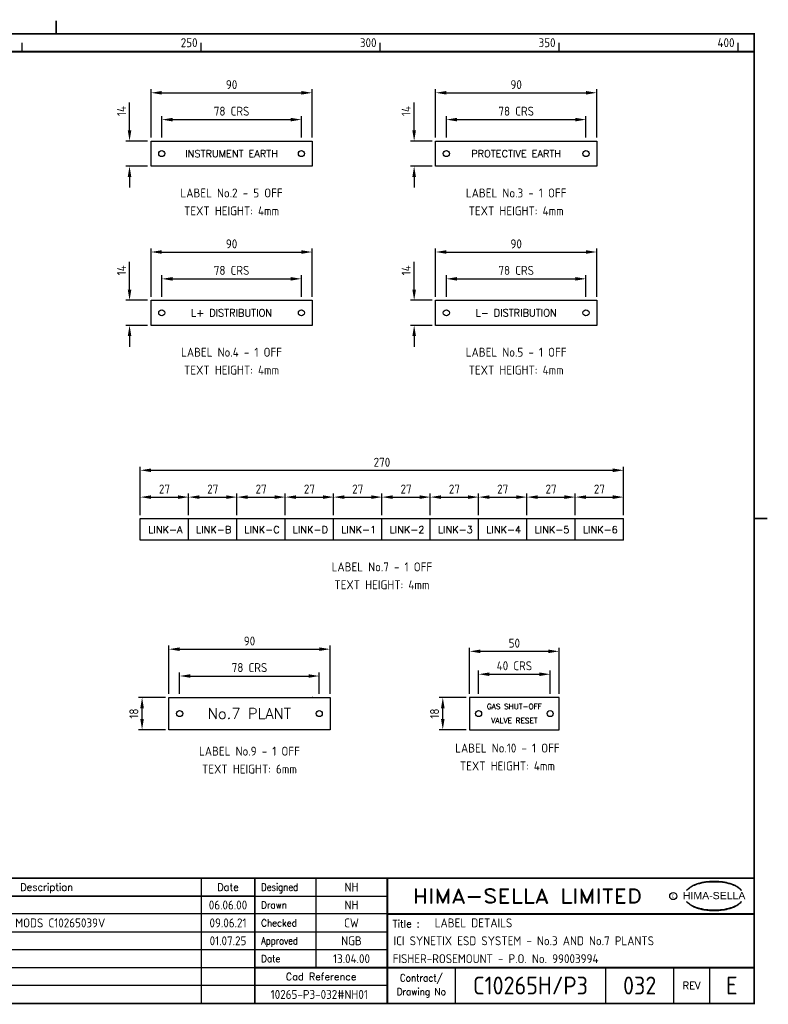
# Model space of a CAD drawing. Extents: x 0 to 817, y 0 to 551.
# Tile 2 of 2: x 399 to 817, y 0 to 551. Entities that reach past the tile are written whole.
import ezdxf
from ezdxf.enums import TextEntityAlignment as Align

# ---------------------------------------------------------------- set-up
doc = ezdxf.new("R2010")
doc.units = 0
doc.header["$LTSCALE"] = 0.25
doc.header["$MEASUREMENT"] = 0
doc.header["$PDSIZE"] = 1
doc.layers.get('0').update_dxf_attribs({"color": 41, "linetype": 'CONTINUOUS'})
doc.layers.get('DEFPOINTS').update_dxf_attribs({"linetype": 'CONTINUOUS'})
doc.layers.add('00-DRG_FRAME', color=12, linetype='CONTINUOUS')
doc.styles.add('ARIAL', font='arial.ttf', dxfattribs={"height": 2.5})
doc.styles.add('ISO', font='iso.shx')
doc.styles.add('ROMAND', font='ROMAND')
doc.dimstyles.get("Standard").update_dxf_attribs({"dimtxt": 0.18, "dimasz": 0.18, "dimexe": 0.18, "dimexo": 0.0625, "dimgap": 0.09, "dimtad": 0, "dimtih": 1, "dimtoh": 1, "dimdec": 4, "dimzin": 0, "dimdsep": 46, "dimtxsty": 'STANDARD', "dimcen": 0.09, "dimadec": 0, "dimazin": 0, "dimtfac": 1, "dimtdec": 4, "dimtofl": 0, "dimtmove": 0, "dimatfit": 3, "dimfxl": 1, "dimtolj": 1, "dimtzin": 0, "dimarcsym": 0})

# ---------------------------------------------------------------- blocks, each defined once
blk = doc.blocks.new('A3-TITLE')
at = {"style": 'ISO'}
blk.add_attdef('TITLE_1', (318.75, 21.75), '', height=2.5, dxfattribs=at)
for tag, p in [('DRGNO', (372.5, 3)), ('REV.', (398.25, 3))]:
    blk.add_attdef(tag, text='', height=5, dxfattribs=at).set_placement(p, align=Align.CENTER)
blk = doc.blocks.new('A3-REVA')
at = {"style": 'ISO'}
for tag, p in [('DESIGNED', (292, 31.75)), ('A', (117.7, 26.75)), ('DES', (127.7, 26.75)), ('DRN', (137.7, 26.75)), ('CHKD', (147.7, 26.75)), ('APPD', (157.7, 26.75)), ('DATE', (258, 26.75)), ('DRAWN', (292, 26.75)), ('CHECKED', (292, 21.75)), ('APPD', (292, 16.75)), ('DATE', (292, 11.75))]:
    blk.add_attdef(tag, text='', height=2.5, dxfattribs=at).set_placement(p, align=Align.CENTER)
blk.add_attdef('DESCRIPTION', (164.7, 26.75), '', height=2.5, dxfattribs=at)
blk = doc.blocks.new('A3-REVB')
at = {"style": 'ISO'}
for tag, p in [('B', (117.7, 21.75)), ('DES', (127.7, 21.75)), ('DRN', (137.7, 21.75)), ('CHKD', (147.7, 21.75)), ('APPD', (157.7, 21.75)), ('DATE', (258, 21.75))]:
    blk.add_attdef(tag, text='', height=2.5, dxfattribs=at).set_placement(p, align=Align.CENTER)
blk.add_attdef('DESCRIPTION', (164.7, 21.75), '', height=2.5, dxfattribs=at)
blk = doc.blocks.new('A3-CONTRACT')
at = {"style": 'ISO'}
for tag, height, p in [('SCALE', 2.5, (106.86, 31.75)), ('DIMS', 2.5, (106.86, 26.75)), ('CONTRACT', 5, (342, 3)), ('CAD-REF', 2.5, (282, 1.75))]:
    blk.add_attdef(tag, text='', height=height, dxfattribs=at).set_placement(p, align=Align.CENTER)
for tag, p in [('TITLE_2', (303.75, 16.75)), ('TITLE_3', (303.5, 11.75))]:
    blk.add_attdef(tag, p, '', height=2.5, dxfattribs=at)
blk = doc.blocks.new('*D15')
at = {"lineweight": -2, "transparency": 16777216}
for p, q in [((478, 485), (478, 497)), ((556, 485), (556, 497)), ((484, 495), (550, 495))]:
    blk.add_line(p, q, dxfattribs=at)
at = {"transparency": 16777216}
for points in [[(484, 496), (484, 494), (478, 495)], [(550, 496), (550, 494), (556, 495)]]:
    blk.add_solid(points, dxfattribs=at)
at = {"layer": 'DEFPOINTS', "color": 0, "transparency": 16777216}
for p in [(556, 495), (478, 483), (556, 483)]:
    blk.add_point(p, dxfattribs=at)
at = {"color": 2, "transparency": 16777216, "insert": (517, 499.73), "char_height": 5, "attachment_point": 5, "style": 'ISO'}
blk.add_mtext('\\A1;78 CRS', dxfattribs=at)
blk = doc.blocks.new('*D16')
at = {"lineweight": -2, "transparency": 16777216}
for p, q in [((472, 485), (472, 512)), ((562, 485), (562, 512)), ((478, 510), (556, 510))]:
    blk.add_line(p, q, dxfattribs=at)
at = {"transparency": 16777216}
for points in [[(478, 511), (478, 509), (472, 510)], [(556, 511), (556, 509), (562, 510)]]:
    blk.add_solid(points, dxfattribs=at)
at = {"layer": 'DEFPOINTS', "color": 0, "transparency": 16777216}
for p in [(562, 510), (472, 483), (562, 483)]:
    blk.add_point(p, dxfattribs=at)
at = {"color": 2, "transparency": 16777216, "insert": (517, 514.56), "char_height": 5, "attachment_point": 5, "style": 'ISO'}
blk.add_mtext('\\A1;90', dxfattribs=at)
blk = doc.blocks.new('*D18')
at = {"lineweight": -2, "transparency": 16777216}
for p, q in [((631, 485), (631, 512)), ((721, 485), (721, 512)), ((637, 510), (715, 510))]:
    blk.add_line(p, q, dxfattribs=at)
at = {"transparency": 16777216}
for points in [[(637, 511), (637, 509), (631, 510)], [(715, 511), (715, 509), (721, 510)]]:
    blk.add_solid(points, dxfattribs=at)
at = {"layer": 'DEFPOINTS', "color": 0, "transparency": 16777216}
for p in [(721, 510), (631, 483), (721, 483)]:
    blk.add_point(p, dxfattribs=at)
at = {"color": 2, "transparency": 16777216, "insert": (676, 514.56), "char_height": 5, "attachment_point": 5, "style": 'ISO'}
blk.add_mtext('\\A1;90', dxfattribs=at)
blk = doc.blocks.new('*D17')
at = {"lineweight": -2, "transparency": 16777216}
for p, q in [((637, 485), (637, 497)), ((715, 485), (715, 497)), ((643, 495), (709, 495))]:
    blk.add_line(p, q, dxfattribs=at)
at = {"transparency": 16777216}
for points in [[(643, 496), (643, 494), (637, 495)], [(709, 496), (709, 494), (715, 495)]]:
    blk.add_solid(points, dxfattribs=at)
at = {"layer": 'DEFPOINTS', "color": 0, "transparency": 16777216}
for p in [(715, 495), (637, 483), (715, 483)]:
    blk.add_point(p, dxfattribs=at)
at = {"color": 2, "transparency": 16777216, "insert": (676, 499.73), "char_height": 5, "attachment_point": 5, "style": 'ISO'}
blk.add_mtext('\\A1;78 CRS', dxfattribs=at)
blk = doc.blocks.new('*D19')
at = {"lineweight": -2, "transparency": 16777216}
for p, q in [((460, 489), (460, 504.56)), ((470, 483), (458, 483)), ((470, 469), (458, 469)), ((460, 463), (460, 457))]:
    blk.add_line(p, q, dxfattribs=at)
at = {"transparency": 16777216}
for points in [[(459, 489), (461, 489), (460, 483)], [(459, 463), (461, 463), (460, 469)]]:
    blk.add_solid(points, dxfattribs=at)
at = {"layer": 'DEFPOINTS', "color": 0, "transparency": 16777216}
for p in [(460, 483), (472, 483), (472, 469)]:
    blk.add_point(p, dxfattribs=at)
at = {"color": 2, "transparency": 16777216, "insert": (455.5, 499.78), "char_height": 5, "attachment_point": 5, "rotation": 90, "style": 'ISO'}
blk.add_mtext('\\A1;14', dxfattribs=at)
blk = doc.blocks.new('*D20')
at = {"lineweight": -2, "transparency": 16777216}
for p, q in [((619, 489), (619, 504.56)), ((629, 483), (617, 483)), ((629, 469), (617, 469)), ((619, 463), (619, 457))]:
    blk.add_line(p, q, dxfattribs=at)
at = {"transparency": 16777216}
for points in [[(618, 489), (620, 489), (619, 483)], [(618, 463), (620, 463), (619, 469)]]:
    blk.add_solid(points, dxfattribs=at)
at = {"layer": 'DEFPOINTS', "color": 0, "transparency": 16777216}
for p in [(619, 483), (631, 483), (631, 469)]:
    blk.add_point(p, dxfattribs=at)
at = {"color": 2, "transparency": 16777216, "insert": (614.5, 499.78), "char_height": 5, "attachment_point": 5, "rotation": 90, "style": 'ISO'}
blk.add_mtext('\\A1;14', dxfattribs=at)
blk = doc.blocks.new('*D24')
at = {"lineweight": -2, "transparency": 16777216}
for p, q in [((637, 396), (637, 408)), ((715, 396), (715, 408)), ((643, 406), (709, 406))]:
    blk.add_line(p, q, dxfattribs=at)
at = {"transparency": 16777216}
for points in [[(643, 407), (643, 405), (637, 406)], [(709, 407), (709, 405), (715, 406)]]:
    blk.add_solid(points, dxfattribs=at)
at = {"layer": 'DEFPOINTS', "color": 0, "transparency": 16777216}
for p in [(715, 406), (637, 394), (715, 394)]:
    blk.add_point(p, dxfattribs=at)
at = {"color": 2, "transparency": 16777216, "insert": (676, 410.73), "char_height": 5, "attachment_point": 5, "style": 'ISO'}
blk.add_mtext('\\A1;78 CRS', dxfattribs=at)
blk = doc.blocks.new('*D23')
at = {"lineweight": -2, "transparency": 16777216}
for p, q in [((631, 396), (631, 423)), ((637, 421), (715, 421)), ((721, 396), (721, 423))]:
    blk.add_line(p, q, dxfattribs=at)
at = {"transparency": 16777216}
for points in [[(637, 422), (637, 420), (631, 421)], [(715, 422), (715, 420), (721, 421)]]:
    blk.add_solid(points, dxfattribs=at)
at = {"layer": 'DEFPOINTS', "color": 0, "transparency": 16777216}
for p in [(721, 421), (631, 394), (721, 394)]:
    blk.add_point(p, dxfattribs=at)
at = {"color": 2, "transparency": 16777216, "insert": (676, 425.56), "char_height": 5, "attachment_point": 5, "style": 'ISO'}
blk.add_mtext('\\A1;90', dxfattribs=at)
blk = doc.blocks.new('*D26')
at = {"lineweight": -2, "transparency": 16777216}
for p, q in [((619, 400), (619, 415.56)), ((629, 394), (617, 394)), ((629, 380), (617, 380)), ((619, 374), (619, 368))]:
    blk.add_line(p, q, dxfattribs=at)
at = {"transparency": 16777216}
for points in [[(618, 400), (620, 400), (619, 394)], [(618, 374), (620, 374), (619, 380)]]:
    blk.add_solid(points, dxfattribs=at)
at = {"layer": 'DEFPOINTS', "color": 0, "transparency": 16777216}
for p in [(619, 394), (631, 394), (631, 380)]:
    blk.add_point(p, dxfattribs=at)
at = {"color": 2, "transparency": 16777216, "insert": (614.5, 410.78), "char_height": 5, "attachment_point": 5, "rotation": 90, "style": 'ISO'}
blk.add_mtext('\\A1;14', dxfattribs=at)
blk = doc.blocks.new('*D25')
at = {"lineweight": -2, "transparency": 16777216}
for p, q in [((460, 400), (460, 415.56)), ((470, 394), (458, 394)), ((470, 380), (458, 380)), ((460, 374), (460, 368))]:
    blk.add_line(p, q, dxfattribs=at)
at = {"transparency": 16777216}
for points in [[(459, 400), (461, 400), (460, 394)], [(459, 374), (461, 374), (460, 380)]]:
    blk.add_solid(points, dxfattribs=at)
at = {"layer": 'DEFPOINTS', "color": 0, "transparency": 16777216}
for p in [(460, 394), (472, 394), (472, 380)]:
    blk.add_point(p, dxfattribs=at)
at = {"color": 2, "transparency": 16777216, "insert": (455.5, 410.78), "char_height": 5, "attachment_point": 5, "rotation": 90, "style": 'ISO'}
blk.add_mtext('\\A1;14', dxfattribs=at)
blk = doc.blocks.new('*D22')
at = {"lineweight": -2, "transparency": 16777216}
for p, q in [((472, 396), (472, 423)), ((478, 421), (556, 421)), ((562, 396), (562, 423))]:
    blk.add_line(p, q, dxfattribs=at)
at = {"transparency": 16777216}
for points in [[(478, 422), (478, 420), (472, 421)], [(556, 422), (556, 420), (562, 421)]]:
    blk.add_solid(points, dxfattribs=at)
at = {"layer": 'DEFPOINTS', "color": 0, "transparency": 16777216}
for p in [(562, 421), (472, 394), (562, 394)]:
    blk.add_point(p, dxfattribs=at)
at = {"color": 2, "transparency": 16777216, "insert": (517, 425.56), "char_height": 5, "attachment_point": 5, "style": 'ISO'}
blk.add_mtext('\\A1;90', dxfattribs=at)
blk = doc.blocks.new('*D21')
at = {"lineweight": -2, "transparency": 16777216}
for p, q in [((478, 396), (478, 408)), ((556, 396), (556, 408)), ((484, 406), (550, 406))]:
    blk.add_line(p, q, dxfattribs=at)
at = {"transparency": 16777216}
for points in [[(484, 407), (484, 405), (478, 406)], [(550, 407), (550, 405), (556, 406)]]:
    blk.add_solid(points, dxfattribs=at)
at = {"layer": 'DEFPOINTS', "color": 0, "transparency": 16777216}
for p in [(556, 406), (478, 394), (556, 394)]:
    blk.add_point(p, dxfattribs=at)
at = {"color": 2, "transparency": 16777216, "insert": (517, 410.73), "char_height": 5, "attachment_point": 5, "style": 'ISO'}
blk.add_mtext('\\A1;78 CRS', dxfattribs=at)
blk = doc.blocks.new('*D27')
at = {"lineweight": -2, "transparency": 16777216}
for p, q in [((655, 274), (655, 286)), ((661, 284), (676, 284)), ((682, 274), (682, 286))]:
    blk.add_line(p, q, dxfattribs=at)
at = {"transparency": 16777216}
for points in [[(661, 285), (661, 283), (655, 284)], [(676, 285), (676, 283), (682, 284)]]:
    blk.add_solid(points, dxfattribs=at)
at = {"layer": 'DEFPOINTS', "color": 0, "transparency": 16777216}
for p in [(682, 284), (655, 272), (682, 272)]:
    blk.add_point(p, dxfattribs=at)
at = {"color": 2, "transparency": 16777216, "insert": (668.5, 288.5), "char_height": 5, "attachment_point": 5, "style": 'ISO'}
blk.add_mtext('\\A1;27', dxfattribs=at)
blk = doc.blocks.new('*D29')
at = {"lineweight": -2, "transparency": 16777216}
for p, q in [((466, 274), (466, 301)), ((472, 299), (730, 299)), ((736, 274), (736, 301))]:
    blk.add_line(p, q, dxfattribs=at)
at = {"transparency": 16777216}
for points in [[(472, 300), (472, 298), (466, 299)], [(730, 300), (730, 298), (736, 299)]]:
    blk.add_solid(points, dxfattribs=at)
at = {"layer": 'DEFPOINTS', "color": 0, "transparency": 16777216}
for p in [(736, 299), (466, 272), (736, 272)]:
    blk.add_point(p, dxfattribs=at)
at = {"color": 2, "transparency": 16777216, "insert": (601, 303.5), "char_height": 5, "attachment_point": 5, "style": 'ISO'}
blk.add_mtext('\\A1;270', dxfattribs=at)
blk = doc.blocks.new('*D31')
at = {"lineweight": -2, "transparency": 16777216}
for p, q in [((520, 274), (520, 286)), ((526, 284), (541, 284)), ((547, 274), (547, 286))]:
    blk.add_line(p, q, dxfattribs=at)
at = {"transparency": 16777216}
for points in [[(526, 285), (526, 283), (520, 284)], [(541, 285), (541, 283), (547, 284)]]:
    blk.add_solid(points, dxfattribs=at)
at = {"layer": 'DEFPOINTS', "color": 0, "transparency": 16777216}
for p in [(547, 284), (520, 272), (547, 272)]:
    blk.add_point(p, dxfattribs=at)
at = {"color": 2, "transparency": 16777216, "insert": (533.5, 288.5), "char_height": 5, "attachment_point": 5, "style": 'ISO'}
blk.add_mtext('\\A1;27', dxfattribs=at)
blk = doc.blocks.new('*D33')
at = {"lineweight": -2, "transparency": 16777216}
for p, q in [((466, 274), (466, 286)), ((472, 284), (487, 284)), ((493, 274), (493, 286))]:
    blk.add_line(p, q, dxfattribs=at)
at = {"transparency": 16777216}
for points in [[(472, 285), (472, 283), (466, 284)], [(487, 285), (487, 283), (493, 284)]]:
    blk.add_solid(points, dxfattribs=at)
at = {"layer": 'DEFPOINTS', "color": 0, "transparency": 16777216}
for p in [(493, 284), (466, 272), (493, 272)]:
    blk.add_point(p, dxfattribs=at)
at = {"color": 2, "transparency": 16777216, "insert": (479.5, 288.5), "char_height": 5, "attachment_point": 5, "style": 'ISO'}
blk.add_mtext('\\A1;27', dxfattribs=at)
blk = doc.blocks.new('*D34')
at = {"lineweight": -2, "transparency": 16777216}
for p, q in [((493, 274), (493, 286)), ((499, 284), (514, 284)), ((520, 274), (520, 286))]:
    blk.add_line(p, q, dxfattribs=at)
at = {"transparency": 16777216}
for points in [[(499, 285), (499, 283), (493, 284)], [(514, 285), (514, 283), (520, 284)]]:
    blk.add_solid(points, dxfattribs=at)
at = {"layer": 'DEFPOINTS', "color": 0, "transparency": 16777216}
for p in [(520, 284), (493, 272), (520, 272)]:
    blk.add_point(p, dxfattribs=at)
at = {"color": 2, "transparency": 16777216, "insert": (506.5, 288.5), "char_height": 5, "attachment_point": 5, "style": 'ISO'}
blk.add_mtext('\\A1;27', dxfattribs=at)
blk = doc.blocks.new('*D37')
at = {"lineweight": -2, "transparency": 16777216}
for p, q in [((574, 274), (574, 286)), ((580, 284), (595, 284)), ((601, 274), (601, 286))]:
    blk.add_line(p, q, dxfattribs=at)
at = {"transparency": 16777216}
for points in [[(580, 285), (580, 283), (574, 284)], [(595, 285), (595, 283), (601, 284)]]:
    blk.add_solid(points, dxfattribs=at)
at = {"layer": 'DEFPOINTS', "color": 0, "transparency": 16777216}
for p in [(601, 284), (574, 272), (601, 272)]:
    blk.add_point(p, dxfattribs=at)
at = {"color": 2, "transparency": 16777216, "insert": (587.5, 288.5), "char_height": 5, "attachment_point": 5, "style": 'ISO'}
blk.add_mtext('\\A1;27', dxfattribs=at)
blk = doc.blocks.new('*D38')
at = {"lineweight": -2, "transparency": 16777216}
for p, q in [((547, 274), (547, 286)), ((553, 284), (568, 284)), ((574, 274), (574, 286))]:
    blk.add_line(p, q, dxfattribs=at)
at = {"transparency": 16777216}
for points in [[(553, 285), (553, 283), (547, 284)], [(568, 285), (568, 283), (574, 284)]]:
    blk.add_solid(points, dxfattribs=at)
at = {"layer": 'DEFPOINTS', "color": 0, "transparency": 16777216}
for p in [(574, 284), (547, 272), (574, 272)]:
    blk.add_point(p, dxfattribs=at)
at = {"color": 2, "transparency": 16777216, "insert": (560.5, 288.5), "char_height": 5, "attachment_point": 5, "style": 'ISO'}
blk.add_mtext('\\A1;27', dxfattribs=at)
blk = doc.blocks.new('*D39')
at = {"lineweight": -2, "transparency": 16777216}
for p, q in [((601, 274), (601, 286)), ((607, 284), (622, 284)), ((628, 274), (628, 286))]:
    blk.add_line(p, q, dxfattribs=at)
at = {"transparency": 16777216}
for points in [[(607, 285), (607, 283), (601, 284)], [(622, 285), (622, 283), (628, 284)]]:
    blk.add_solid(points, dxfattribs=at)
at = {"layer": 'DEFPOINTS', "color": 0, "transparency": 16777216}
for p in [(628, 284), (601, 272), (628, 272)]:
    blk.add_point(p, dxfattribs=at)
at = {"color": 2, "transparency": 16777216, "insert": (614.5, 288.5), "char_height": 5, "attachment_point": 5, "style": 'ISO'}
blk.add_mtext('\\A1;27', dxfattribs=at)
blk = doc.blocks.new('*D40')
at = {"lineweight": -2, "transparency": 16777216}
for p, q in [((628, 274), (628, 286)), ((634, 284), (649, 284)), ((655, 274), (655, 286))]:
    blk.add_line(p, q, dxfattribs=at)
at = {"transparency": 16777216}
for points in [[(634, 285), (634, 283), (628, 284)], [(649, 285), (649, 283), (655, 284)]]:
    blk.add_solid(points, dxfattribs=at)
at = {"layer": 'DEFPOINTS', "color": 0, "transparency": 16777216}
for p in [(655, 284), (628, 272), (655, 272)]:
    blk.add_point(p, dxfattribs=at)
at = {"color": 2, "transparency": 16777216, "insert": (641.5, 288.5), "char_height": 5, "attachment_point": 5, "style": 'ISO'}
blk.add_mtext('\\A1;27', dxfattribs=at)
blk = doc.blocks.new('*D45')
at = {"lineweight": -2, "transparency": 16777216}
for p, q in [((709, 274), (709, 286)), ((715, 284), (730, 284)), ((736, 274), (736, 286))]:
    blk.add_line(p, q, dxfattribs=at)
at = {"transparency": 16777216}
for points in [[(715, 285), (715, 283), (709, 284)], [(730, 285), (730, 283), (736, 284)]]:
    blk.add_solid(points, dxfattribs=at)
at = {"layer": 'DEFPOINTS', "color": 0, "transparency": 16777216}
for p in [(736, 284), (709, 272), (736, 272)]:
    blk.add_point(p, dxfattribs=at)
at = {"color": 2, "transparency": 16777216, "insert": (722.5, 288.5), "char_height": 5, "attachment_point": 5, "style": 'ISO'}
blk.add_mtext('\\A1;27', dxfattribs=at)
blk = doc.blocks.new('*D46')
at = {"lineweight": -2, "transparency": 16777216}
for p, q in [((682, 274), (682, 286)), ((688, 284), (703, 284)), ((709, 274), (709, 286))]:
    blk.add_line(p, q, dxfattribs=at)
at = {"transparency": 16777216}
for points in [[(688, 285), (688, 283), (682, 284)], [(703, 285), (703, 283), (709, 284)]]:
    blk.add_solid(points, dxfattribs=at)
at = {"layer": 'DEFPOINTS', "color": 0, "transparency": 16777216}
for p in [(709, 284), (682, 272), (709, 272)]:
    blk.add_point(p, dxfattribs=at)
at = {"color": 2, "transparency": 16777216, "insert": (695.5, 288.5), "char_height": 5, "attachment_point": 5, "style": 'ISO'}
blk.add_mtext('\\A1;27', dxfattribs=at)
blk = doc.blocks.new('*D59')
at = {"lineweight": -2, "transparency": 16777216}
for p, q in [((482, 174), (482, 201)), ((488, 199), (566, 199)), ((572, 174), (572, 201))]:
    blk.add_line(p, q, dxfattribs=at)
at = {"transparency": 16777216}
for points in [[(488, 200), (488, 198), (482, 199)], [(566, 200), (566, 198), (572, 199)]]:
    blk.add_solid(points, dxfattribs=at)
at = {"layer": 'DEFPOINTS', "color": 0, "transparency": 16777216}
for p in [(572, 199), (482, 172), (572, 172)]:
    blk.add_point(p, dxfattribs=at)
at = {"color": 2, "transparency": 16777216, "insert": (527, 203.56), "char_height": 5, "attachment_point": 5, "style": 'ISO'}
blk.add_mtext('\\A1;90', dxfattribs=at)
blk = doc.blocks.new('*D58')
at = {"lineweight": -2, "transparency": 16777216}
for p, q in [((488, 174), (488, 186)), ((494, 184), (560, 184)), ((566, 174), (566, 186))]:
    blk.add_line(p, q, dxfattribs=at)
at = {"transparency": 16777216}
for points in [[(494, 185), (494, 183), (488, 184)], [(560, 185), (560, 183), (566, 184)]]:
    blk.add_solid(points, dxfattribs=at)
at = {"layer": 'DEFPOINTS', "color": 0, "transparency": 16777216}
for p in [(566, 184), (488, 172), (566, 172)]:
    blk.add_point(p, dxfattribs=at)
at = {"color": 2, "transparency": 16777216, "insert": (527, 188.73), "char_height": 5, "attachment_point": 5, "style": 'ISO'}
blk.add_mtext('\\A1;78 CRS', dxfattribs=at)
blk = doc.blocks.new('*D57')
at = {"lineweight": -2, "transparency": 16777216}
for p, q in [((480, 172), (465, 172)), ((467, 160), (467, 166)), ((480, 154), (465, 154))]:
    blk.add_line(p, q, dxfattribs=at)
at = {"transparency": 16777216}
for points in [[(466, 166), (468, 166), (467, 172)], [(466, 160), (468, 160), (467, 154)]]:
    blk.add_solid(points, dxfattribs=at)
at = {"layer": 'DEFPOINTS', "color": 0, "transparency": 16777216}
for p in [(467, 172), (482, 172), (482, 154)]:
    blk.add_point(p, dxfattribs=at)
at = {"color": 2, "transparency": 16777216, "insert": (462.41, 163), "char_height": 5, "attachment_point": 5, "rotation": 90, "style": 'ISO'}
blk.add_mtext('\\A1;18', dxfattribs=at)
blk = doc.blocks.new('*D60')
at = {"lineweight": -2, "transparency": 16777216}
for p, q in [((655, 174), (655, 187)), ((661, 185), (689, 185)), ((695, 174), (695, 187))]:
    blk.add_line(p, q, dxfattribs=at)
at = {"transparency": 16777216}
for points in [[(661, 186), (661, 184), (655, 185)], [(689, 186), (689, 184), (695, 185)]]:
    blk.add_solid(points, dxfattribs=at)
at = {"layer": 'DEFPOINTS', "color": 0, "transparency": 16777216}
for p in [(695, 185), (655, 172), (695, 172)]:
    blk.add_point(p, dxfattribs=at)
at = {"color": 2, "transparency": 16777216, "insert": (675, 189.73), "char_height": 5, "attachment_point": 5, "style": 'ISO'}
blk.add_mtext('\\A1;40 CRS', dxfattribs=at)
blk = doc.blocks.new('*D61')
at = {"lineweight": -2, "transparency": 16777216}
for p, q in [((650, 174), (650, 199.8)), ((700, 174), (700, 199.8)), ((656, 197.8), (694, 197.8))]:
    blk.add_line(p, q, dxfattribs=at)
at = {"transparency": 16777216}
for points in [[(656, 198.8), (656, 196.8), (650, 197.8)], [(694, 198.8), (694, 196.8), (700, 197.8)]]:
    blk.add_solid(points, dxfattribs=at)
at = {"layer": 'DEFPOINTS', "color": 0, "transparency": 16777216}
for p in [(700, 197.8), (650, 172), (700, 172)]:
    blk.add_point(p, dxfattribs=at)
at = {"color": 2, "transparency": 16777216, "insert": (675, 202.37), "char_height": 5, "attachment_point": 5, "style": 'ISO'}
blk.add_mtext('\\A1;50', dxfattribs=at)
blk = doc.blocks.new('*D62')
at = {"lineweight": -2, "transparency": 16777216}
for p, q in [((648, 172), (633, 172)), ((635, 160), (635, 166)), ((648, 154), (633, 154))]:
    blk.add_line(p, q, dxfattribs=at)
at = {"transparency": 16777216}
for points in [[(634, 166), (636, 166), (635, 172)], [(634, 160), (636, 160), (635, 154)]]:
    blk.add_solid(points, dxfattribs=at)
at = {"layer": 'DEFPOINTS', "color": 0, "transparency": 16777216}
for p in [(635, 172), (650, 172), (650, 154)]:
    blk.add_point(p, dxfattribs=at)
at = {"color": 2, "transparency": 16777216, "insert": (630.41, 163), "char_height": 5, "attachment_point": 5, "rotation": 90, "style": 'ISO'}
blk.add_mtext('\\A1;18', dxfattribs=at)

msp = doc.modelspace()

# ---------------------------------------------------------------- linework, layer by layer
at = {"color": 0}
for p, q in [((466, 272), (736, 272)), ((466, 260), (466, 272)), ((493, 260), (493, 272)), ((520, 260), (520, 272)), ((547, 260), (547, 272)), ((574, 260), (574, 272)), ((601, 260), (601, 272)), ((628, 260), (628, 272)), ((655, 260), (655, 272)), ((682, 260), (682, 272)), ((709, 260), (709, 272)), ((736, 260), (736, 272)), ((736, 260), (466, 260))]:
    msp.add_line(p, q, dxfattribs=at)
for points in [[(562, 469), (472, 469), (472, 483), (562, 483)], [(721, 469), (631, 469), (631, 483), (721, 483)], [(562, 380), (472, 380), (472, 394), (562, 394)], [(721, 380), (631, 380), (631, 394), (721, 394)], [(482, 154), (482, 172), (572, 172), (572, 154)], [(650, 154), (700, 154), (700, 172), (650, 172)]]:
    msp.add_lwpolyline(points, close=True, dxfattribs=at)
for centre in [(478, 476), (556, 476), (637, 476), (715, 476), (478, 387), (556, 387), (637, 387), (715, 387), (488, 163), (566, 163), (655, 163), (695, 163)]:
    msp.add_circle(centre, 1.7, dxfattribs=at)
msp.add_point((562.3, 172), dxfattribs=at)
at = {"layer": '00-DRG_FRAME'}
for p, q in [((400, 533), (400, 538)), ((500, 533), (500, 538)), ((600, 533), (600, 538)), ((700, 533), (700, 538)), ((800, 533), (800, 538)), ((500, 71), (500, 1)), ((564, 71), (564, 21)), ((530, 61), (604, 61)), ((604, 51), (225.4, 51)), ((225.4, 41), (604, 41)), ((604, 31), (225.4, 31)), ((225.4, 21), (530, 21)), ((642, 21), (642, 1)), ((726, 21), (726, 1)), ((764, 1), (764, 21)), ((784, 21), (784, 1)), ((604, 11), (225.4, 11))]:
    msp.add_line(p, q, dxfattribs=at)
at = {"layer": '00-DRG_FRAME', "const_width": 1}
for points in [[(419, 543), (419, 550.36)], [(419, 543), (419, 550.36)], [(29, 533), (809, 533)], [(809, 272), (816.36, 272)], [(809, 71), (29, 71)], [(530, 71), (530, 1)], [(604, 1), (604, 71)], [(530, 61), (145, 61)], [(809, 51), (604, 51)], [(530, 21), (809, 21)]]:
    msp.add_lwpolyline(points, dxfattribs=at)
msp.add_lwpolyline([(29, 1), (809, 1), (809, 543), (29, 543)], close=True, dxfattribs=at)
at = {"layer": '00-DRG_FRAME', "color": 3}
msp.add_circle((763.75892, 61), 2, dxfattribs=at)
for centre, radius, start, end in [((781.20805, 53.65543), 14.48012, 106.0531744, 133.5023953), ((780.22987, 56.20011), 11.96085, 122.2440462, 131.6153875), ((779.50409, 57.56377), 10.42089, 111.82056, 122.8668023), ((783.55448, 49.39849), 19.52012, 107.5930557, 113.9451517), ((786.1983, 36.99297), 31.87334, 89.2698165, 106.3911159), ((784.19555, 47.03002), 21.97182, 96.014582, 107.3202668), ((786.58661, 32.61984), 36.56351, 92.8916819, 97.3733636), ((786.48381, 37.72888), 31.45618, 89.7804853, 93.1737902), ((787.01067, 36.99297), 31.87334, 73.6088841, 90.7301835), ((786.72515, 37.72888), 31.45618, 86.8262098, 90.2195147), ((786.62236, 32.61984), 36.56351, 82.6266364, 87.1083181), ((789.01342, 47.03002), 21.97182, 72.6797332, 83.985418), ((789.65449, 49.39849), 19.52012, 66.0548483, 72.4069443), ((792.00092, 53.65543), 14.48012, 46.4976047, 73.9468256), ((793.70487, 57.56377), 10.42089, 57.1331977, 68.17944), ((792.9791, 56.20011), 11.96085, 48.3846125, 57.7559538), ((781.7525, 54.02707), 14.59986, 130.4190345, 136.0570055), ((791.45647, 54.02707), 14.59986, 43.9429945, 49.5809655), ((781.7525, 68.08997), 14.59986, 223.9429945, 229.5809655), ((781.20805, 68.4616), 14.48012, 226.4976047, 253.9468256), ((780.22987, 65.91693), 11.96085, 228.3846125, 237.7559538), ((779.50409, 64.55327), 10.42089, 237.1331977, 248.17944), ((792.00092, 68.4616), 14.48012, 286.0531744, 313.5023953), ((793.70487, 64.55327), 10.42089, 291.82056, 302.8668023), ((792.9791, 65.91693), 11.96085, 302.2440462, 311.6153875), ((791.45647, 68.08997), 14.59986, 310.4190345, 316.0570055), ((783.55448, 72.71855), 19.52012, 246.0548483, 252.4069443), ((786.1983, 85.12406), 31.87334, 253.6088841, 270.7301835), ((784.19555, 75.08701), 21.97182, 252.6797332, 263.985418), ((786.58661, 89.49719), 36.56351, 262.6266364, 267.1083181), ((786.48381, 84.38816), 31.45618, 266.8262098, 270.2195147), ((787.01067, 85.12406), 31.87334, 269.2698165, 286.3911159), ((786.72515, 84.38816), 31.45618, 269.7804853, 273.1737902), ((786.62236, 89.49719), 36.56351, 272.8916819, 277.3733636), ((789.01342, 75.08701), 21.97182, 276.014582, 287.3202668), ((789.65449, 72.71855), 19.52012, 287.5930557, 293.9451517)]:
    msp.add_arc(centre, radius, start, end, dxfattribs=at)

# ---------------------------------------------------------------- block references
at = {"color": 0}
ref = msp.add_blockref('A3-CONTRACT', (0, 0), dxfattribs=dict(at, xscale=2, yscale=2, zscale=2))
ref.add_attrib('SCALE', '1:2', dxfattribs={"height": 5, "style": 'ISO'}).set_placement((213.72, 63.5), align=Align.CENTER)
ref.add_attrib('DIMS', 'mm', dxfattribs={"height": 5, "style": 'ISO'}).set_placement((213.72, 53.5), align=Align.CENTER)
ref.add_attrib('CAD-REF', '10265-P3-032#NH01', dxfattribs={"height": 5, "style": 'ISO'}).set_placement((566, 3.5), align=Align.CENTER)
ref.add_attrib('TITLE_2', 'ICI SYNETIX ESD SYSTEM - No.3 AND No.7 PLANTS', (607.5, 33.5), dxfattribs={"height": 5, "style": 'ISO'})
ref.add_attrib('TITLE_3', 'FISHER-ROSEMOUNT - P.O. No. 99003994', (607, 23.5), dxfattribs={"height": 5, "style": 'ISO'})
ref.add_attrib('CONTRACT', 'C10265H/P3', dxfattribs={"height": 10, "style": 'ISO'}).set_placement((684, 6), align=Align.CENTER)
ref = msp.add_blockref('A3-REVA', (0, 0), dxfattribs=dict(at, xscale=2, yscale=2, zscale=2))
ref.add_attrib('DATE', '13.04.00', dxfattribs={"height": 5, "style": 'ISO'}).set_placement((584, 23.5), align=Align.CENTER)
ref.add_attrib('APPD', 'NGB', dxfattribs={"height": 5, "style": 'ISO'}).set_placement((584, 33.5), align=Align.CENTER)
ref.add_attrib('DESIGNED', 'NH', dxfattribs={"height": 5, "style": 'ISO'}).set_placement((584, 63.5), align=Align.CENTER)
ref.add_attrib('DRAWN', 'NH', dxfattribs={"height": 5, "style": 'ISO'}).set_placement((584, 53.5), align=Align.CENTER)
ref.add_attrib('CHECKED', 'CW', dxfattribs={"height": 5, "style": 'ISO'}).set_placement((584, 43.5), align=Align.CENTER)
ref.add_attrib('A', 'C', dxfattribs={"height": 5, "style": 'ISO'}).set_placement((235.4, 53.5), align=Align.CENTER)
ref.add_attrib('DES', 'NH', dxfattribs={"height": 5, "style": 'ISO'}).set_placement((255.4, 53.5), align=Align.CENTER)
ref.add_attrib('DRN', 'NH', dxfattribs={"height": 5, "style": 'ISO'}).set_placement((275.4, 53.5), align=Align.CENTER)
ref.add_attrib('CHKD', 'CW', dxfattribs={"height": 5, "style": 'ISO'}).set_placement((295.4, 53.5), align=Align.CENTER)
ref.add_attrib('APPD', 'NGB', dxfattribs={"height": 5, "style": 'ISO'}).set_placement((315.4, 53.5), align=Align.CENTER)
ref.add_attrib('DESCRIPTION', 'AS BUILT.', (329.4, 53.5), dxfattribs={"height": 5, "style": 'ISO'})
ref.add_attrib('DATE', '06.06.00', dxfattribs={"height": 5, "style": 'ISO'}).set_placement((515, 53.5), align=Align.CENTER)
ref = msp.add_blockref('A3-REVB', (0, 0), dxfattribs=dict(at, xscale=2, yscale=2, zscale=2))
ref.add_attrib('B', 'D', dxfattribs={"height": 5, "style": 'ISO'}).set_placement((235.4, 43.5), align=Align.CENTER)
ref.add_attrib('DES', 'DP', dxfattribs={"height": 5, "style": 'ISO'}).set_placement((255.4, 43.5), align=Align.CENTER)
ref.add_attrib('DRN', 'AL', dxfattribs={"height": 5, "style": 'ISO'}).set_placement((275.4, 43.5), align=Align.CENTER)
ref.add_attrib('CHKD', 'AD', dxfattribs={"height": 5, "style": 'ISO'}).set_placement((295.4, 43.5), align=Align.CENTER)
ref.add_attrib('APPD', 'CT', dxfattribs={"height": 5, "style": 'ISO'}).set_placement((315.4, 43.5), align=Align.CENTER)
ref.add_attrib('DESCRIPTION', 'PLANT 3 ESD CABINET MODS C10265039V ', (329.4, 43.5), dxfattribs={"height": 5, "style": 'ISO'})
ref.add_attrib('DATE', '09.06.21', dxfattribs={"height": 5, "style": 'ISO'}).set_placement((515, 43.5), align=Align.CENTER)
ref = msp.add_blockref('A3-TITLE', (0, 0), dxfattribs=dict(at, xscale=2, yscale=2, zscale=2))
ref.add_attrib('TITLE_1', 'LABEL DETAILS', (630.5, 43.5), dxfattribs={"height": 5, "style": 'ISO'})
ref.add_attrib('DRGNO', '032', dxfattribs={"height": 10, "style": 'ISO'}).set_placement((745, 6), align=Align.CENTER)
ref.add_attrib('REV.', 'E', dxfattribs={"height": 10, "style": 'ISO'}).set_placement((796.5, 6), align=Align.CENTER)
ref = msp.add_blockref('A3-REVB', (0, -10), dxfattribs=dict(at, xscale=2, yscale=2, zscale=2))
ref.add_attrib('B', 'E', dxfattribs={"height": 5, "style": 'ISO'}).set_placement((235.4, 33.5), align=Align.CENTER)
ref.add_attrib('APPD', 'DP', dxfattribs={"height": 5, "style": 'ISO'}).set_placement((315.4, 33.5), align=Align.CENTER)
ref.add_attrib('DESCRIPTION', 'AS BUILT C10265047V', (329.4, 33.5), dxfattribs={"height": 5, "style": 'ISO'})
ref.add_attrib('DATE', '01.07.25', dxfattribs={"height": 5, "style": 'ISO'}).set_placement((515, 33.5), align=Align.CENTER)

# ---------------------------------------------------------------- texts
for s, height, style, p in [('INSTRUMENT EARTH', 4, 'ROMAND', (517, 476)), ('PROTECTIVE EARTH', 4, 'ROMAND', (676, 476)), ('LABEL No.2 - 5 OFF', 5, 'ISO', (517, 454)), ('LABEL No.3 - 1 OFF', 5, 'ISO', (676, 454)), ('TEXT HEIGHT: 4mm', 5, 'ISO', (517, 444)), ('TEXT HEIGHT: 4mm', 5, 'ISO', (676, 444)), ('L+ DISTRIBUTION', 4, 'ROMAND', (517, 387)), ('L- DISTRIBUTION', 4, 'ROMAND', (676, 387)), ('LABEL No.4 - 1 OFF', 5, 'ISO', (517, 365)), ('LABEL No.5 - 1 OFF', 5, 'ISO', (676, 365)), ('TEXT HEIGHT: 4mm', 5, 'ISO', (517, 355)), ('TEXT HEIGHT: 4mm', 5, 'ISO', (676, 355)), ('LINK-A', 4, 'ROMAND', (480, 265.8)), ('LINK-B', 4, 'ROMAND', (507, 265.8)), ('LINK-C', 4, 'ROMAND', (534, 265.8)), ('LINK-D', 4, 'ROMAND', (561, 265.8)), ('LINK-1', 4, 'ROMAND', (588, 265.8)), ('LINK-2', 4, 'ROMAND', (615, 265.8)), ('LINK-3', 4, 'ROMAND', (642, 265.8)), ('LINK-4', 4, 'ROMAND', (669, 265.8)), ('LINK-5', 4, 'ROMAND', (696, 265.8)), ('LINK-6', 4, 'ROMAND', (723, 265.8)), ('LABEL No.7 - 1 OFF', 5, 'ISO', (601, 245)), ('TEXT HEIGHT: 4mm', 5, 'ISO', (601, 235)), ('No.7 PLANT', 6, 'ROMAND', (527, 163)), ('GAS SHUT-OFF', 3, 'ROMAND', (675, 167)), ('VALVE RESET', 3, 'ROMAND', (675, 159.06421)), ('LABEL No.9 - 1 OFF', 5, 'ISO', (527, 142)), ('LABEL No.10 - 1 OFF', 5, 'ISO', (671.11871, 143.73329)), ('TEXT HEIGHT: 6mm', 5, 'ISO', (527, 132)), ('TEXT HEIGHT: 4mm', 5, 'ISO', (671.11871, 133.73329))]:
    msp.add_text(s, height=height, dxfattribs=dict(at, style=style)).set_placement(p, align=Align.MIDDLE)
at = {"layer": '00-DRG_FRAME', "style": 'ISO'}
for s, p in [('250', (498, 535.5)), ('300', (598, 535.5)), ('350', (698, 535.5)), ('400', (798, 535.5))]:
    msp.add_text(s, height=5, dxfattribs=at).set_placement(p, align=Align.RIGHT)
at = {"layer": '00-DRG_FRAME', "color": 4, "style": 'ROMAND'}
for s, p in [('Description', (413.7, 64)), ('Date', (515, 64))]:
    msp.add_text(s, height=4, dxfattribs=at).set_placement(p, align=Align.CENTER)
for s, width, p in [('Designed', 0.87, (533.5, 64)), ('Drawn', 0.9, (533.5, 54)), ('Checked', 0.9, (533.5, 44)), ('Approved', 0.85, (533.5, 34)), ('Date', 0.9, (533.5, 24))]:
    msp.add_text(s, height=4, dxfattribs=dict(at, width=width)).set_placement(p)
at = {"layer": '00-DRG_FRAME', "style": 'ROMAND', "width": 1.15}
msp.add_text('HIMA-SELLA LIMITED', height=8, dxfattribs=at).set_placement((682.19298, 61), align=Align.MIDDLE)
at = {"layer": '00-DRG_FRAME', "color": 3, "style": 'ISO', "width": 0.9}
msp.add_text('C', height=2, dxfattribs=at).set_placement((763.68716, 60), align=Align.CENTER)
at = {"layer": '00-DRG_FRAME', "style": 'ARIAL', "width": 1.05}
msp.add_text('HIMA-SELLA', height=4, dxfattribs=at).set_placement((786.60448, 59.25852), align=Align.CENTER)
at = {"layer": '00-DRG_FRAME', "color": 4, "style": 'ROMAND'}
msp.add_text('Title :', height=4, dxfattribs=at).set_placement((607, 43.5))
for s, p in [('Cad Reference', (567, 16)), ('REV', (774, 11))]:
    msp.add_text(s, height=4, dxfattribs=at).set_placement(p, align=Align.MIDDLE)
at = {"layer": '00-DRG_FRAME', "color": 4, "style": 'ROMAND', "width": 0.9}
for s, p in [('Contract/', (623, 15)), ('Drawing No', (623, 7))]:
    msp.add_text(s, height=4, dxfattribs=at).set_placement(p, align=Align.MIDDLE)

# ---------------------------------------------------------------- dimensions: what is measured, and where the dimension line sits
at = {"color": 0}
for base, p1, p2, text, override, picture, middle in [((562, 510), (472, 483), (562, 483), '90', {"dimscale": 2, "dimtxt": 2.5, "dimasz": 3, "dimexe": 1, "dimexo": 1, "dimgap": 1, "dimtad": 1, "dimtih": 0, "dimtoh": 0, "dimtxsty": 'ISO', "dimclrd": 256, "dimclre": 256, "dimclrt": 2, "dimtmove": 2}, '*D16', (517, 514.56398)), ((721, 510), (631, 483), (721, 483), '90', {"dimscale": 2, "dimtxt": 2.5, "dimasz": 3, "dimexe": 1, "dimexo": 1, "dimgap": 1, "dimtad": 1, "dimtih": 0, "dimtoh": 0, "dimtxsty": 'ISO', "dimclrd": 256, "dimclre": 256, "dimclrt": 2, "dimtmove": 2}, '*D18', (676, 514.56398)), ((556, 495), (478, 483), (556, 483), '78 CRS', {"dimscale": 2, "dimtxt": 2.5, "dimasz": 3, "dimexe": 1, "dimexo": 1, "dimgap": 1, "dimtad": 1, "dimtih": 0, "dimtoh": 0, "dimtxsty": 'ISO', "dimclrd": 256, "dimclre": 256, "dimclrt": 2, "dimtmove": 2}, '*D15', (517, 499.73012)), ((715, 495), (637, 483), (715, 483), '78 CRS', {"dimscale": 2, "dimtxt": 2.5, "dimasz": 3, "dimexe": 1, "dimexo": 1, "dimgap": 1, "dimtad": 1, "dimtih": 0, "dimtoh": 0, "dimtxsty": 'ISO', "dimclrd": 256, "dimclre": 256, "dimclrt": 2, "dimtmove": 2}, '*D17', (676, 499.73012)), ((562, 421), (472, 394), (562, 394), '90', {"dimscale": 2, "dimtxt": 2.5, "dimasz": 3, "dimexe": 1, "dimexo": 1, "dimgap": 1, "dimtad": 1, "dimtih": 0, "dimtoh": 0, "dimtxsty": 'ISO', "dimclrd": 256, "dimclre": 256, "dimclrt": 2, "dimtmove": 2}, '*D22', (517, 425.56398)), ((721, 421), (631, 394), (721, 394), '90', {"dimscale": 2, "dimtxt": 2.5, "dimasz": 3, "dimexe": 1, "dimexo": 1, "dimgap": 1, "dimtad": 1, "dimtih": 0, "dimtoh": 0, "dimtxsty": 'ISO', "dimclrd": 256, "dimclre": 256, "dimclrt": 2, "dimtmove": 2}, '*D23', (676, 425.56398)), ((556, 406), (478, 394), (556, 394), '78 CRS', {"dimscale": 2, "dimtxt": 2.5, "dimasz": 3, "dimexe": 1, "dimexo": 1, "dimgap": 1, "dimtad": 1, "dimtih": 0, "dimtoh": 0, "dimtxsty": 'ISO', "dimclrd": 256, "dimclre": 256, "dimclrt": 2, "dimtmove": 2}, '*D21', (517, 410.73012)), ((715, 406), (637, 394), (715, 394), '78 CRS', {"dimscale": 2, "dimtxt": 2.5, "dimasz": 3, "dimexe": 1, "dimexo": 1, "dimgap": 1, "dimtad": 1, "dimtih": 0, "dimtoh": 0, "dimtxsty": 'ISO', "dimclrd": 256, "dimclre": 256, "dimclrt": 2, "dimtmove": 2}, '*D24', (676, 410.73012)), ((736, 299), (466, 272), (736, 272), '270', {"dimscale": 2, "dimtxt": 2.5, "dimasz": 3, "dimexe": 1, "dimexo": 1, "dimgap": 1, "dimtad": 1, "dimtih": 0, "dimtoh": 0, "dimtxsty": 'ISO', "dimclrd": 256, "dimclre": 256, "dimclrt": 2, "dimtmove": 2}, '*D29', (601, 303.50109)), ((493, 284), (466, 272), (493, 272), '27', {"dimscale": 2, "dimtxt": 2.5, "dimasz": 3, "dimexe": 1, "dimexo": 1, "dimgap": 1, "dimtad": 1, "dimtih": 0, "dimtoh": 0, "dimtxsty": 'ISO', "dimclrd": 256, "dimclre": 256, "dimclrt": 2, "dimatfit": 0}, '*D33', (479.5, 288.5)), ((520, 284), (493, 272), (520, 272), '27', {"dimscale": 2, "dimtxt": 2.5, "dimasz": 3, "dimexe": 1, "dimexo": 1, "dimgap": 1, "dimtad": 1, "dimtih": 0, "dimtoh": 0, "dimtxsty": 'ISO', "dimclrd": 256, "dimclre": 256, "dimclrt": 2, "dimatfit": 0}, '*D34', (506.5, 288.5)), ((547, 284), (520, 272), (547, 272), '27', {"dimscale": 2, "dimtxt": 2.5, "dimasz": 3, "dimexe": 1, "dimexo": 1, "dimgap": 1, "dimtad": 1, "dimtih": 0, "dimtoh": 0, "dimtxsty": 'ISO', "dimclrd": 256, "dimclre": 256, "dimclrt": 2, "dimatfit": 0}, '*D31', (533.5, 288.5)), ((574, 284), (547, 272), (574, 272), '27', {"dimscale": 2, "dimtxt": 2.5, "dimasz": 3, "dimexe": 1, "dimexo": 1, "dimgap": 1, "dimtad": 1, "dimtih": 0, "dimtoh": 0, "dimtxsty": 'ISO', "dimclrd": 256, "dimclre": 256, "dimclrt": 2, "dimatfit": 0}, '*D38', (560.5, 288.5)), ((601, 284), (574, 272), (601, 272), '27', {"dimscale": 2, "dimtxt": 2.5, "dimasz": 3, "dimexe": 1, "dimexo": 1, "dimgap": 1, "dimtad": 1, "dimtih": 0, "dimtoh": 0, "dimtxsty": 'ISO', "dimclrd": 256, "dimclre": 256, "dimclrt": 2, "dimatfit": 0}, '*D37', (587.5, 288.5)), ((628, 284), (601, 272), (628, 272), '27', {"dimscale": 2, "dimtxt": 2.5, "dimasz": 3, "dimexe": 1, "dimexo": 1, "dimgap": 1, "dimtad": 1, "dimtih": 0, "dimtoh": 0, "dimtxsty": 'ISO', "dimclrd": 256, "dimclre": 256, "dimclrt": 2, "dimatfit": 0}, '*D39', (614.5, 288.5)), ((655, 284), (628, 272), (655, 272), '27', {"dimscale": 2, "dimtxt": 2.5, "dimasz": 3, "dimexe": 1, "dimexo": 1, "dimgap": 1, "dimtad": 1, "dimtih": 0, "dimtoh": 0, "dimtxsty": 'ISO', "dimclrd": 256, "dimclre": 256, "dimclrt": 2, "dimatfit": 0}, '*D40', (641.5, 288.5)), ((682, 284), (655, 272), (682, 272), '27', {"dimscale": 2, "dimtxt": 2.5, "dimasz": 3, "dimexe": 1, "dimexo": 1, "dimgap": 1, "dimtad": 1, "dimtih": 0, "dimtoh": 0, "dimtxsty": 'ISO', "dimclrd": 256, "dimclre": 256, "dimclrt": 2, "dimatfit": 0}, '*D27', (668.5, 288.5)), ((709, 284), (682, 272), (709, 272), '27', {"dimscale": 2, "dimtxt": 2.5, "dimasz": 3, "dimexe": 1, "dimexo": 1, "dimgap": 1, "dimtad": 1, "dimtih": 0, "dimtoh": 0, "dimtxsty": 'ISO', "dimclrd": 256, "dimclre": 256, "dimclrt": 2, "dimatfit": 0}, '*D46', (695.5, 288.5)), ((736, 284), (709, 272), (736, 272), '27', {"dimscale": 2, "dimtxt": 2.5, "dimasz": 3, "dimexe": 1, "dimexo": 1, "dimgap": 1, "dimtad": 1, "dimtih": 0, "dimtoh": 0, "dimtxsty": 'ISO', "dimclrd": 256, "dimclre": 256, "dimclrt": 2, "dimatfit": 0}, '*D45', (722.5, 288.5)), ((572, 199), (482, 172), (572, 172), '90', {"dimscale": 2, "dimtxt": 2.5, "dimasz": 3, "dimexe": 1, "dimexo": 1, "dimgap": 1, "dimtad": 1, "dimtih": 0, "dimtoh": 0, "dimtxsty": 'ISO', "dimclrd": 256, "dimclre": 256, "dimclrt": 2, "dimtmove": 2}, '*D59', (527, 203.56398)), ((700, 197.79969), (650, 172), (700, 172), '50', {"dimscale": 2, "dimtxt": 2.5, "dimasz": 3, "dimexe": 1, "dimexo": 1, "dimgap": 1, "dimtad": 1, "dimtih": 0, "dimtoh": 0, "dimtxsty": 'ISO', "dimclrd": 256, "dimclre": 256, "dimclrt": 2, "dimtmove": 2}, '*D61', (675, 202.36804)), ((566, 184), (488, 172), (566, 172), '78 CRS', {"dimscale": 2, "dimtxt": 2.5, "dimasz": 3, "dimexe": 1, "dimexo": 1, "dimgap": 1, "dimtad": 1, "dimtih": 0, "dimtoh": 0, "dimtxsty": 'ISO', "dimclrd": 256, "dimclre": 256, "dimclrt": 2, "dimtmove": 2}, '*D58', (527, 188.73012)), ((695, 185), (655, 172), (695, 172), '40 CRS', {"dimscale": 2, "dimtxt": 2.5, "dimasz": 3, "dimexe": 1, "dimexo": 1, "dimgap": 1, "dimtad": 1, "dimtih": 0, "dimtoh": 0, "dimdec": 0, "dimtxsty": 'ISO', "dimclrd": 256, "dimclre": 256, "dimclrt": 2, "dimtmove": 2}, '*D60', (675, 189.73012))]:
    dim = msp.add_linear_dim(base=base, p1=p1, p2=p2, text=text, dimstyle='STANDARD', override=override, dxfattribs=at)
    dim.commit()
    dim.dimension.update_dxf_attribs({"geometry": picture, "text_midpoint": middle})
for base, p1, p2, text, picture, middle in [((460, 483), (472, 469), (472, 483), '14', '*D19', (455.5, 499.77778)), ((619, 483), (631, 469), (631, 483), '14', '*D20', (614.5, 499.77778)), ((460, 394), (472, 380), (472, 394), '14', '*D25', (455.5, 410.77778)), ((619, 394), (631, 380), (631, 394), '14', '*D26', (614.5, 410.77778)), ((467, 172), (482, 154), (482, 172), '18', '*D57', (462.41371, 163)), ((635, 172), (650, 154), (650, 172), '18', '*D62', (630.41371, 163))]:
    dim = msp.add_linear_dim(base=base, p1=p1, p2=p2, angle=90, text=text, dimstyle='STANDARD', override={"dimscale": 2, "dimtxt": 2.5, "dimasz": 3, "dimexe": 1, "dimexo": 1, "dimgap": 1, "dimtad": 1, "dimtih": 0, "dimtoh": 0, "dimtxsty": 'ISO', "dimclrd": 256, "dimclre": 256, "dimclrt": 2, "dimatfit": 0}, dxfattribs=at)
    dim.commit()
    dim.dimension.update_dxf_attribs({"geometry": picture, "text_midpoint": middle})

doc.saveas('drawing.dxf')
